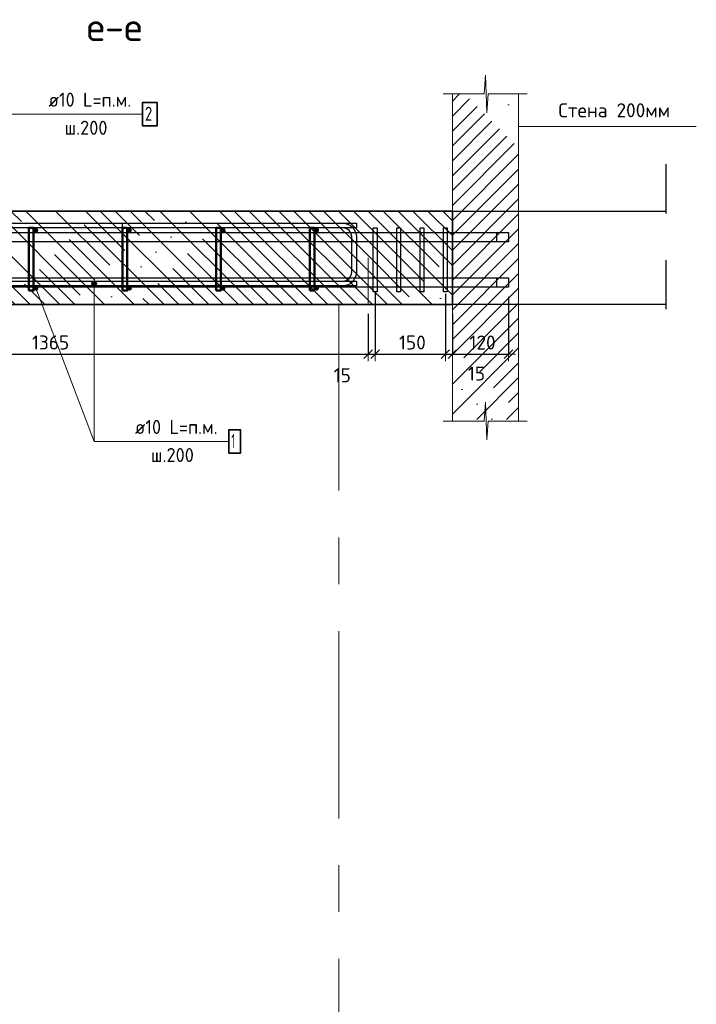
# Model space of a CAD drawing. Header units: metres. Extents: x -38 to 97, y -15 to 21.
# Tile 181 of 184: x 91.1 to 92.54, y -5.75 to -3.64. Entities that reach past the tile are written whole.
import ezdxf

# ---------------------------------------------------------------- set-up
doc = ezdxf.new("R2010")
doc.units = ezdxf.units.M
doc.header["$PDMODE"] = 65
for name, pattern in [('______11', [0.5, 0.4, -0.05, 0, -0.05]), ('______2', [0.0405, 0.03, -0.0105]), ('______3', [0.5, 0.4, -0.1]), ('______4', [0.135, 0.105, -0.03]), ('______5', [1.1, 0.8, -0.1, 0.1, -0.1])]:
    doc.linetypes.add(name, pattern=pattern)
for name, color, linetype, lineweight in [('XR$4$Осевая линия (1)', 7, '______5', 13), ('XR$6$Арм. стержнями верхней зоны', 180, 'Continuous', 35), ('XR$6$Арм. стержнями нижней зоны', 180, 'Continuous', 35), ('XR$6$Арм.стержн. Арматура края', 96, 'Continuous', 35), ('XR$6$Арм.стержн. Хомут', 240, 'Continuous', 35), ('XR$6$Балка (1)', 7, '______3', 13), ('XR$6$ВК__отв в полу 1-2 эт', 220, 'Continuous', 25), ('XR$6$Перекрытие (1)', 7, 'Continuous', 35), ('XR$6$Размерная линия (1)', 7, 'Continuous', 13), ('XR$6$Текст_ общее_1', 7, 'Continuous', 13)]:
    doc.layers.add(name, color=color, linetype=linetype, lineweight=lineweight)
doc.layers.add('XR$6$Арм.стержн.Доп. Арм верхн.зоны Х', color=7, linetype='Continuous', lineweight=35, true_color=0x8c8cff)
doc.styles.add('ISOCPEUR', font='txt')
doc.dimstyles.new('DIMSTYLE_24', dxfattribs={"dimtxt": 0.03, "dimasz": 0.03, "dimexe": 0, "dimexo": 0, "dimgap": 0.015, "dimtad": 2, "dimdec": 0, "dimlfac": 1000, "dimrnd": 5, "dimzin": 12, "dimdsep": 46, "dimtxsty": 'ISOCPEUR', "dimblk1": 'ALL_ML_STRICH', "dimblk2": 'ALL_ML_STRICH', "dimsah": 1, "dimcen": 0, "dimclrd": 7, "dimclre": 256, "dimclrt": 7, "dimadec": 0, "dimazin": 0, "dimtfac": 1, "dimtdec": 0, "dimtix": 1, "dimtmove": 2, "dimatfit": 3, "dimfxl": 0, "dimtzin": 0, "dimlwd": 0, "dimlwe": -3, "dimarcsym": 0})
doc.dimstyles.new('DIMSTYLE_32', dxfattribs={"dimtxt": 0.03, "dimasz": 0.03, "dimexe": 0, "dimexo": 0, "dimgap": 0.015, "dimtad": 0, "dimdec": 0, "dimlfac": 1000, "dimrnd": 5, "dimzin": 12, "dimdsep": 46, "dimtxsty": 'ISOCPEUR', "dimblk1": 'ALL_ML_STRICH', "dimblk2": 'ALL_ML_STRICH', "dimsah": 1, "dimcen": 0, "dimclrd": 7, "dimclre": 256, "dimclrt": 7, "dimadec": 0, "dimazin": 0, "dimtfac": 1, "dimtdec": 0, "dimtix": 1, "dimtmove": 2, "dimatfit": 3, "dimfxl": 0, "dimtvp": 1.2, "dimtzin": 0, "dimlwd": 0, "dimlwe": -3, "dimarcsym": 0})
pattern_1 = [(135, (0, 0), (-0.031819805, -0.031819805), [0.4, -0.05, 0, -0.05]), (135, (-0.01591, -0.01591), (-0.031819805, -0.031819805), [0.8, -0.1, 0.1, -0.1])]

# ---------------------------------------------------------------- blocks, each defined once
blk = doc.blocks.new('ЭЛЕМЕНТ_УЗОРА_39')
at = {"color": 7, "linetype": 'Continuous', "lineweight": 13, "transparency": 33554687}
blk.add_line((92.1832, -3.8025), (92.1832, -3.8025), dxfattribs=at)
blk.add_lwpolyline([(92.0032, -3.8025), (92.0912, -3.8025), (92.0937, -3.7625), (92.0972, -3.8425), (92.1, -3.8025), (92.1832, -3.8025)], dxfattribs=at)
blk = doc.blocks.new('ЭЛЕМЕНТ_УЗОРА_40')
at = {"color": 7, "linetype": 'Continuous', "lineweight": 13, "transparency": 33554687}
blk.add_line((92.1832, -4.5011), (92.1832, -4.5011), dxfattribs=at)
blk.add_lwpolyline([(92.0032, -4.5011), (92.0912, -4.5011), (92.0937, -4.4611), (92.0972, -4.5411), (92.1, -4.5011), (92.1832, -4.5011)], dxfattribs=at)
blk = doc.blocks.new('ALL_ML_STRICH')
at = {"color": 0, "linetype": 'ByBlock', "lineweight": -2}
for p, q in [((-1, 0), (0.5, 0)), ((-0.3, -0.3), (0.3, 0.3)), ((0, -0.5), (0, 0.5))]:
    blk.add_line(p, q, dxfattribs=at)
blk = doc.blocks.new('*D794')
at = {"layer": 'DEFPOINTS', "color": 7, "linetype": 'Continuous', "lineweight": 13, "transparency": 33554687}
for p in [(90.4767, -4.2125), (91.8432, -4.2525), (90.4767, -4.3584)]:
    blk.add_point(p, dxfattribs=at)
at = {"layer": 'XR$6$Размерная линия (1)', "color": 9, "linetype": 'Continuous', "lineweight": -2, "true_color": 0xc7c7c7, "transparency": 33554687}
for p, q in [((90.4767, -4.2325), (90.4767, -4.3584)), ((91.8432, -4.2725), (91.8432, -4.3584))]:
    blk.add_line(p, q, dxfattribs=at)
at = {"layer": 'XR$6$Размерная линия (1)', "color": 7, "linetype": 'Continuous', "lineweight": -2, "transparency": 33554687}
blk.add_line((90.4767, -4.3584), (91.8432, -4.3584), dxfattribs=at)
at = {"layer": 'XR$6$Размерная линия (1)', "color": 7, "linetype": 'Continuous', "lineweight": 13, "transparency": 33554687, "xscale": 0.03, "yscale": 0.03, "zscale": 0.03, "rotation": 180}
blk.add_blockref('ALL_ML_STRICH', (90.4767, -4.3584), dxfattribs=at)
at = {"layer": 'XR$6$Размерная линия (1)', "color": 7, "linetype": 'Continuous', "lineweight": 13, "transparency": 33554687, "xscale": 0.03, "yscale": 0.03, "zscale": 0.03}
blk.add_blockref('ALL_ML_STRICH', (91.8432, -4.3584), dxfattribs=at)
at = {"layer": 'XR$6$Размерная линия (1)', "color": 7, "linetype": 'Continuous', "lineweight": 13, "transparency": 33554687, "insert": (91.1644, -4.3334), "char_height": 0.03, "width": 0.12, "attachment_point": 5, "style": 'ISOCPEUR'}
blk.add_mtext('\\A1;{1365}', dxfattribs=at)
blk = doc.blocks.new('*D795')
at = {"layer": 'DEFPOINTS', "color": 7, "linetype": 'Continuous', "lineweight": 13, "transparency": 33554687}
for p in [(91.8582, -4.2055), (91.8432, -4.2525), (91.8432, -4.3584)]:
    blk.add_point(p, dxfattribs=at)
at = {"layer": 'XR$6$Размерная линия (1)', "color": 9, "linetype": 'Continuous', "lineweight": -2, "true_color": 0xc7c7c7, "transparency": 33554687}
for p, q in [((91.8582, -4.2255), (91.8582, -4.3584)), ((91.8432, -4.2725), (91.8432, -4.3584))]:
    blk.add_line(p, q, dxfattribs=at)
at = {"layer": 'XR$6$Размерная линия (1)', "color": 7, "linetype": 'Continuous', "lineweight": -2, "transparency": 33554687}
blk.add_line((91.8432, -4.3584), (91.8582, -4.3584), dxfattribs=at)
at = {"layer": 'XR$6$Размерная линия (1)', "color": 7, "linetype": 'Continuous', "lineweight": 13, "transparency": 33554687, "xscale": 0.03, "yscale": 0.03, "zscale": 0.03, "rotation": 180}
blk.add_blockref('ALL_ML_STRICH', (91.8432, -4.3584), dxfattribs=at)
at = {"layer": 'XR$6$Размерная линия (1)', "color": 7, "linetype": 'Continuous', "lineweight": 13, "transparency": 33554687, "xscale": 0.03, "yscale": 0.03, "zscale": 0.03}
blk.add_blockref('ALL_ML_STRICH', (91.8582, -4.3584), dxfattribs=at)
at = {"layer": 'XR$6$Размерная линия (1)', "color": 7, "linetype": 'Continuous', "lineweight": 13, "transparency": 33554687, "insert": (91.7878, -4.4034), "char_height": 0.03, "width": 0.06, "attachment_point": 5, "style": 'ISOCPEUR'}
blk.add_mtext('\\A1;{15}', dxfattribs=at)
blk = doc.blocks.new('*D796')
at = {"layer": 'DEFPOINTS', "color": 7, "linetype": 'Continuous', "lineweight": 13, "transparency": 33554687}
for p in [(91.8582, -4.2055), (92.0082, -4.2094), (91.8582, -4.3584)]:
    blk.add_point(p, dxfattribs=at)
at = {"layer": 'XR$6$Размерная линия (1)', "color": 9, "linetype": 'Continuous', "lineweight": -2, "true_color": 0xc7c7c7, "transparency": 33554687}
for p, q in [((91.8582, -4.2255), (91.8582, -4.3584)), ((92.0082, -4.2294), (92.0082, -4.3584))]:
    blk.add_line(p, q, dxfattribs=at)
at = {"layer": 'XR$6$Размерная линия (1)', "color": 7, "linetype": 'Continuous', "lineweight": -2, "transparency": 33554687}
blk.add_line((91.8582, -4.3584), (92.0082, -4.3584), dxfattribs=at)
at = {"layer": 'XR$6$Размерная линия (1)', "color": 7, "linetype": 'Continuous', "lineweight": 13, "transparency": 33554687, "xscale": 0.03, "yscale": 0.03, "zscale": 0.03, "rotation": 180}
blk.add_blockref('ALL_ML_STRICH', (91.8582, -4.3584), dxfattribs=at)
at = {"layer": 'XR$6$Размерная линия (1)', "color": 7, "linetype": 'Continuous', "lineweight": 13, "transparency": 33554687, "xscale": 0.03, "yscale": 0.03, "zscale": 0.03}
blk.add_blockref('ALL_ML_STRICH', (92.0082, -4.3584), dxfattribs=at)
at = {"layer": 'XR$6$Размерная линия (1)', "color": 7, "linetype": 'Continuous', "lineweight": 13, "transparency": 33554687, "insert": (91.9377, -4.3334), "char_height": 0.03, "width": 0.09, "attachment_point": 5, "style": 'ISOCPEUR'}
blk.add_mtext('\\A1;{150}', dxfattribs=at)
blk = doc.blocks.new('*D797')
at = {"layer": 'DEFPOINTS', "color": 7, "linetype": 'Continuous', "lineweight": 13, "transparency": 33554687}
for p in [(92.0082, -4.2094), (92.0232, -4.2525), (92.0082, -4.3584)]:
    blk.add_point(p, dxfattribs=at)
at = {"layer": 'XR$6$Размерная линия (1)', "color": 9, "linetype": 'Continuous', "lineweight": -2, "true_color": 0xc7c7c7, "transparency": 33554687}
for p, q in [((92.0082, -4.2294), (92.0082, -4.3584)), ((92.0232, -4.2725), (92.0232, -4.3584))]:
    blk.add_line(p, q, dxfattribs=at)
at = {"layer": 'XR$6$Размерная линия (1)', "color": 7, "linetype": 'Continuous', "lineweight": -2, "transparency": 33554687}
blk.add_line((92.0082, -4.3584), (92.0232, -4.3584), dxfattribs=at)
at = {"layer": 'XR$6$Размерная линия (1)', "color": 7, "linetype": 'Continuous', "lineweight": 13, "transparency": 33554687, "xscale": 0.03, "yscale": 0.03, "zscale": 0.03, "rotation": 180}
blk.add_blockref('ALL_ML_STRICH', (92.0082, -4.3584), dxfattribs=at)
at = {"layer": 'XR$6$Размерная линия (1)', "color": 7, "linetype": 'Continuous', "lineweight": 13, "transparency": 33554687, "xscale": 0.03, "yscale": 0.03, "zscale": 0.03}
blk.add_blockref('ALL_ML_STRICH', (92.0232, -4.3584), dxfattribs=at)
at = {"layer": 'XR$6$Размерная линия (1)', "color": 7, "linetype": 'Continuous', "lineweight": 13, "transparency": 33554687, "insert": (92.0748, -4.3997), "char_height": 0.03, "width": 0.06, "attachment_point": 5, "style": 'ISOCPEUR'}
blk.add_mtext('\\A1;{15}', dxfattribs=at)
blk = doc.blocks.new('*D798')
at = {"layer": 'DEFPOINTS', "color": 7, "linetype": 'Continuous', "lineweight": 13, "transparency": 33554687}
for p in [(92.1432, -4.2155), (92.0232, -4.2525), (92.0232, -4.3584)]:
    blk.add_point(p, dxfattribs=at)
at = {"layer": 'XR$6$Размерная линия (1)', "color": 9, "linetype": 'Continuous', "lineweight": -2, "true_color": 0xc7c7c7, "transparency": 33554687}
for p, q in [((92.1432, -4.2355), (92.1432, -4.3584)), ((92.0232, -4.2725), (92.0232, -4.3584))]:
    blk.add_line(p, q, dxfattribs=at)
at = {"layer": 'XR$6$Размерная линия (1)', "color": 7, "linetype": 'Continuous', "lineweight": -2, "transparency": 33554687}
blk.add_line((92.0232, -4.3584), (92.1432, -4.3584), dxfattribs=at)
at = {"layer": 'XR$6$Размерная линия (1)', "color": 7, "linetype": 'Continuous', "lineweight": 13, "transparency": 33554687, "xscale": 0.03, "yscale": 0.03, "zscale": 0.03, "rotation": 180}
blk.add_blockref('ALL_ML_STRICH', (92.0232, -4.3584), dxfattribs=at)
at = {"layer": 'XR$6$Размерная линия (1)', "color": 7, "linetype": 'Continuous', "lineweight": 13, "transparency": 33554687, "xscale": 0.03, "yscale": 0.03, "zscale": 0.03}
blk.add_blockref('ALL_ML_STRICH', (92.1432, -4.3584), dxfattribs=at)
at = {"layer": 'XR$6$Размерная линия (1)', "color": 7, "linetype": 'Continuous', "lineweight": 13, "transparency": 33554687, "insert": (92.0877, -4.3334), "char_height": 0.03, "width": 0.09, "attachment_point": 5, "style": 'ISOCPEUR'}
blk.add_mtext('\\A1;{120}', dxfattribs=at)

msp = doc.modelspace()

# ---------------------------------------------------------------- hatches: boundary and pattern name
at = {"linetype": 'Continuous', "lineweight": 13, "transparency": 33554687}
h = msp.add_hatch(dxfattribs=at)
h.set_pattern_fill('__________539', scale=0.015, style=0, pattern_type=2)
h.set_pattern_definition([(45, (0, 0), (-0.031819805, 0.031819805), [0.4, -0.05, 0, -0.05]), (45, (-0.01591, 0.01591), (-0.031819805, 0.031819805), [0.8, -0.1, 0.1, -0.1])])
h.paths.add_polyline_path([(92.1646, -3.8025), (92.0232, -3.8025), (92.0232, -4.4979), (92.1646, -4.4979)], flags=0)
h = msp.add_hatch(dxfattribs=at)
h.set_pattern_fill('__________540', scale=0.015, style=0, pattern_type=2)
h.set_pattern_definition(pattern_1)
h.paths.add_polyline_path([(91.8432, -4.0525), (90.4232, -4.0525), (90.4232, -4.2525), (91.8432, -4.2525)], flags=0)
h = msp.add_hatch(dxfattribs=at)
h.set_pattern_fill('__________540', scale=0.015, style=0, pattern_type=2)
h.set_pattern_definition(pattern_1)
h.paths.add_polyline_path([(92.0232, -4.0525), (91.8432, -4.0525), (91.8432, -4.2525), (92.0232, -4.2525)], flags=0)
at = {"layer": 'XR$6$Арм. стержнями верхней зоны', "linetype": 'Continuous', "lineweight": 50, "transparency": 33554687}
for points in [[(91.1382, -4.0935), (91.1378, -4.0916), (91.1367, -4.09), (91.1351, -4.0889), (91.1332, -4.0885), (91.1313, -4.0889), (91.1296, -4.09), (91.1285, -4.0916), (91.1282, -4.0935), (91.1285, -4.0954), (91.1296, -4.097), (91.1313, -4.0981), (91.1332, -4.0985), (91.1351, -4.0981), (91.1367, -4.097), (91.1378, -4.0954)], [(91.3382, -4.0935), (91.3378, -4.0916), (91.3367, -4.09), (91.3351, -4.0889), (91.3332, -4.0885), (91.3313, -4.0889), (91.3296, -4.09), (91.3285, -4.0916), (91.3282, -4.0935), (91.3285, -4.0954), (91.3296, -4.097), (91.3313, -4.0981), (91.3332, -4.0985), (91.3351, -4.0981), (91.3367, -4.097), (91.3378, -4.0954)], [(91.5382, -4.0935), (91.5378, -4.0916), (91.5367, -4.09), (91.5351, -4.0889), (91.5332, -4.0885), (91.5313, -4.0889), (91.5296, -4.09), (91.5285, -4.0916), (91.5282, -4.0935), (91.5285, -4.0954), (91.5296, -4.097), (91.5313, -4.0981), (91.5332, -4.0985), (91.5351, -4.0981), (91.5367, -4.097), (91.5378, -4.0954)], [(91.7382, -4.0935), (91.7378, -4.0916), (91.7367, -4.09), (91.7351, -4.0889), (91.7332, -4.0885), (91.7313, -4.0889), (91.7296, -4.09), (91.7285, -4.0916), (91.7282, -4.0935), (91.7285, -4.0954), (91.7296, -4.097), (91.7313, -4.0981), (91.7332, -4.0985), (91.7351, -4.0981), (91.7367, -4.097), (91.7378, -4.0954)]]:
    msp.add_hatch(color=4, dxfattribs=at).paths.add_polyline_path(points)
at = {"layer": 'XR$6$Арм. стержнями нижней зоны', "linetype": 'Continuous', "lineweight": 13, "transparency": 33554687}
for points in [[(91.252, -4.2075), (91.2632, -4.2075), (91.2624, -4.2047)], [(91.252, -4.2075), (91.2624, -4.2047), (91.2527, -4.2047)], [(91.2527, -4.2047), (91.2624, -4.2047), (91.2604, -4.2027)], [(91.2527, -4.2047), (91.2604, -4.2027), (91.2548, -4.2027)], [(91.2548, -4.2027), (91.2604, -4.2027), (91.2576, -4.2019)], [(91.2527, -4.2103), (91.2632, -4.2075), (91.252, -4.2075)], [(91.2527, -4.2103), (91.2624, -4.2103), (91.2632, -4.2075)], [(91.2548, -4.2123), (91.2624, -4.2103), (91.2527, -4.2103)], [(91.2548, -4.2123), (91.2604, -4.2123), (91.2624, -4.2103)], [(91.2604, -4.2123), (91.2548, -4.2123), (91.2576, -4.2131)]]:
    msp.add_hatch(color=7, dxfattribs=at).paths.add_polyline_path(points)
at = {"layer": 'XR$6$Арм. стержнями нижней зоны', "linetype": 'Continuous', "lineweight": 50, "transparency": 33554687}
for points in [[(91.1382, -4.2175), (91.1378, -4.2156), (91.1367, -4.214), (91.1351, -4.2129), (91.1332, -4.2125), (91.1313, -4.2129), (91.1296, -4.214), (91.1285, -4.2156), (91.1282, -4.2175), (91.1285, -4.2194), (91.1296, -4.221), (91.1313, -4.2221), (91.1332, -4.2225), (91.1351, -4.2221), (91.1367, -4.221), (91.1378, -4.2194)], [(91.3382, -4.2175), (91.3378, -4.2156), (91.3367, -4.214), (91.3351, -4.2129), (91.3332, -4.2125), (91.3313, -4.2129), (91.3296, -4.214), (91.3285, -4.2156), (91.3282, -4.2175), (91.3285, -4.2194), (91.3296, -4.221), (91.3313, -4.2221), (91.3332, -4.2225), (91.3351, -4.2221), (91.3367, -4.221), (91.3378, -4.2194)], [(91.5382, -4.2175), (91.5378, -4.2156), (91.5367, -4.214), (91.5351, -4.2129), (91.5332, -4.2125), (91.5313, -4.2129), (91.5296, -4.214), (91.5285, -4.2156), (91.5282, -4.2175), (91.5285, -4.2194), (91.5296, -4.221), (91.5313, -4.2221), (91.5332, -4.2225), (91.5351, -4.2221), (91.5367, -4.221), (91.5378, -4.2194)], [(91.7382, -4.2175), (91.7378, -4.2156), (91.7367, -4.214), (91.7351, -4.2129), (91.7332, -4.2125), (91.7313, -4.2129), (91.7296, -4.214), (91.7285, -4.2156), (91.7282, -4.2175), (91.7285, -4.2194), (91.7296, -4.221), (91.7313, -4.2221), (91.7332, -4.2225), (91.7351, -4.2221), (91.7367, -4.221), (91.7378, -4.2194)]]:
    msp.add_hatch(color=4, dxfattribs=at).paths.add_polyline_path(points)

# ---------------------------------------------------------------- linework, layer by layer
at = {"color": 7, "linetype": 'Continuous', "lineweight": 13, "transparency": 33554687}
for p, q in [((92.0232, -4.5011), (92.0232, -3.8025)), ((92.1646, -3.8025), (92.1646, -4.5011)), ((92.1646, -3.872), (92.5446, -3.872))]:
    msp.add_line(p, q, dxfattribs=at)
at = {"color": 7, "linetype": '______4', "lineweight": 25, "transparency": 33554687}
for p, q in [((92.4797, -3.9525), (92.4797, -4.3525)), ((92.1232, -4.2525), (91.9232, -4.2525))]:
    msp.add_line(p, q, dxfattribs=at)
at = {"color": 7, "linetype": 'Continuous', "lineweight": 35, "transparency": 33554687}
for p, q in [((91.8432, -4.0525), (90.4232, -4.0525)), ((92.0232, -4.0525), (91.8432, -4.0525)), ((92.0232, -4.2525), (92.0232, -4.0525)), ((90.4232, -4.2525), (91.8432, -4.2525)), ((91.8432, -4.2525), (92.0232, -4.2525))]:
    msp.add_line(p, q, dxfattribs=at)
at = {"layer": 'XR$4$Осевая линия (1)', "color": 253, "linetype": '______11', "lineweight": 13, "true_color": 0xa0a0a0, "transparency": 33554687}
msp.add_line((91.7807, -4.2499), (91.7807, -7.7463), dxfattribs=at)
at = {"layer": 'XR$6$Арм. стержнями верхней зоны', "color": 7, "linetype": 'Continuous', "lineweight": 13, "transparency": 33554687}
msp.add_line((91.0729, -3.8457), (91.3609, -3.8457), dxfattribs=at)
at = {"layer": 'XR$6$Арм. стержнями верхней зоны', "color": 7, "linetype": 'Continuous', "lineweight": 35, "transparency": 33554687}
msp.add_lwpolyline([(91.3609, -3.8707), (91.3919, -3.8707), (91.3919, -3.8207), (91.3609, -3.8207), (91.3609, -3.8707)], dxfattribs=at)
at = {"layer": 'XR$6$Арм. стержнями верхней зоны', "color": 4, "linetype": 'Continuous', "lineweight": 25, "transparency": 33554687}
msp.add_lwpolyline([(90.4482, -4.0785), (91.8182, -4.0785), (91.8182, -4.0885), (90.4482, -4.0885), (90.4482, -4.0785)], dxfattribs=at)
msp.add_lwpolyline([(90.4482, -4.0785), (91.8182, -4.0785), (91.8182, -4.0885), (90.4482, -4.0885), (90.4482, -4.0785)], dxfattribs=at)
at = {"layer": 'XR$6$Арм. стержнями нижней зоны', "color": 7, "linetype": 'Continuous', "lineweight": 13, "transparency": 33554687}
for p, q in [((91.2576, -4.2019), (91.2576, -4.2019)), ((91.252, -4.2075), (91.252, -4.2075)), ((91.2576, -4.5448), (91.2576, -4.2075)), ((91.2576, -4.2131), (91.2576, -4.2131)), ((91.2632, -4.2075), (91.2632, -4.2075)), ((91.2576, -4.5448), (91.5456, -4.5448))]:
    msp.add_line(p, q, dxfattribs=at)
at = {"layer": 'XR$6$Арм. стержнями нижней зоны', "color": 4, "linetype": 'Continuous', "lineweight": 25, "transparency": 33554687}
msp.add_lwpolyline([(90.4482, -4.2025), (91.8182, -4.2025), (91.8182, -4.2125), (90.4482, -4.2125), (90.4482, -4.2025)], dxfattribs=at)
msp.add_lwpolyline([(90.4482, -4.2025), (91.8182, -4.2025), (91.8182, -4.2125), (90.4482, -4.2125), (90.4482, -4.2025)], dxfattribs=at)
at = {"layer": 'XR$6$Арм. стержнями нижней зоны', "color": 7, "linetype": 'Continuous', "lineweight": 35, "transparency": 33554687}
msp.add_lwpolyline([(91.5456, -4.5698), (91.5706, -4.5698), (91.5706, -4.5198), (91.5456, -4.5198), (91.5456, -4.5698)], dxfattribs=at)
at = {"layer": 'XR$6$Арм. стержнями нижней зоны', "color": 7, "linetype": 'Continuous', "lineweight": 13, "transparency": 33554687}
msp.add_circle((91.2576, -4.2075), 0.00563, dxfattribs=at)
at = {"layer": 'XR$6$Арм.стержн. Арматура края', "color": 4, "linetype": 'Continuous', "lineweight": 25, "transparency": 33554687}
msp.add_lwpolyline([(91.3182, -4.2025), (91.7889, -4.2025), (91.7925, -4.202), (91.7962, -4.2008), (91.7996, -4.1989), (91.8023, -4.1966), (91.8046, -4.1939), (91.8065, -4.1905), (91.8077, -4.1869), (91.8082, -4.1832), (91.8082, -4.1078), (91.8077, -4.1041), (91.8065, -4.1005), (91.8046, -4.0971), (91.8023, -4.0944), (91.7996, -4.0921), (91.7962, -4.0902), (91.7925, -4.089), (91.7889, -4.0885), (91.3182, -4.0885), (91.3182, -4.0785), (91.7896, -4.0785), (91.7948, -4.0792), (91.8003, -4.081), (91.8053, -4.0838), (91.8094, -4.0873), (91.8128, -4.0914), (91.8156, -4.0964), (91.8174, -4.1018), (91.8182, -4.1071), (91.8182, -4.1839), (91.8174, -4.1891), (91.8156, -4.1946), (91.8128, -4.1996), (91.8094, -4.2037), (91.8053, -4.2072), (91.8003, -4.21), (91.7948, -4.2118), (91.7896, -4.2125), (91.3182, -4.2125), (91.3182, -4.2025)], dxfattribs=at)
msp.add_lwpolyline([(91.3182, -4.2025), (91.7889, -4.2025), (91.7925, -4.202), (91.7962, -4.2008), (91.7996, -4.1989), (91.8023, -4.1966), (91.8046, -4.1939), (91.8065, -4.1905), (91.8077, -4.1869), (91.8082, -4.1832), (91.8082, -4.1078), (91.8077, -4.1041), (91.8065, -4.1005), (91.8046, -4.0971), (91.8023, -4.0944), (91.7996, -4.0921), (91.7962, -4.0902), (91.7925, -4.089), (91.7889, -4.0885), (91.3182, -4.0885), (91.3182, -4.0785), (91.7896, -4.0785), (91.7948, -4.0792), (91.8003, -4.081), (91.8053, -4.0838), (91.8094, -4.0873), (91.8128, -4.0914), (91.8156, -4.0964), (91.8174, -4.1018), (91.8182, -4.1071), (91.8182, -4.1839), (91.8174, -4.1891), (91.8156, -4.1946), (91.8128, -4.1996), (91.8094, -4.2037), (91.8053, -4.2072), (91.8003, -4.21), (91.7948, -4.2118), (91.7896, -4.2125), (91.3182, -4.2125), (91.3182, -4.2025)], dxfattribs=at)
at = {"layer": 'XR$6$Арм.стержн. Арматура края', "color": 4, "linetype": 'Continuous', "lineweight": 50, "transparency": 33554687}
for points in [[(91.1182, -4.2225), (91.1182, -4.0885), (91.1282, -4.0885), (91.1282, -4.2225), (91.1182, -4.2225)], [(91.3182, -4.2225), (91.3182, -4.0885), (91.3282, -4.0885), (91.3282, -4.2225), (91.3182, -4.2225)], [(91.5182, -4.2225), (91.5182, -4.0885), (91.5282, -4.0885), (91.5282, -4.2225), (91.5182, -4.2225)], [(91.7182, -4.2225), (91.7182, -4.0885), (91.7282, -4.0885), (91.7282, -4.2225), (91.7182, -4.2225)]]:
    msp.add_lwpolyline(points, dxfattribs=at)
at = {"layer": 'XR$6$Арм.стержн. Хомут', "color": 40, "linetype": 'Continuous', "lineweight": 25, "transparency": 33554687}
for points in [[(91.8622, -4.0885), (91.8622, -4.2255), (91.8542, -4.2255), (91.8542, -4.0885), (91.8622, -4.0885)], [(91.9122, -4.0885), (91.9122, -4.2255), (91.9042, -4.2255), (91.9042, -4.0885), (91.9122, -4.0885)], [(91.9622, -4.0885), (91.9622, -4.2255), (91.9542, -4.2255), (91.9542, -4.0885), (91.9622, -4.0885)], [(92.0122, -4.0885), (92.0122, -4.2255), (92.0042, -4.2255), (92.0042, -4.0885), (92.0122, -4.0885)]]:
    msp.add_lwpolyline(points, dxfattribs=at)
at = {"layer": 'XR$6$Арм.стержн.Доп. Арм верхн.зоны Х', "color": 7, "linetype": 'Continuous', "lineweight": 25, "transparency": 33554687}
for points in [[(92.1177, -4.1185), (90.4732, -4.1185), (90.4732, -4.0985), (92.1177, -4.0985), (92.1177, -4.1185)], [(92.1432, -4.1185), (90.4732, -4.1185), (90.4732, -4.0985), (92.1432, -4.0985), (92.1432, -4.1185)], [(92.1177, -4.2155), (90.4732, -4.2155), (90.4732, -4.1955), (92.1177, -4.1955), (92.1177, -4.2155)], [(92.1432, -4.2155), (90.4732, -4.2155), (90.4732, -4.1955), (92.1432, -4.1955), (92.1432, -4.2155)]]:
    msp.add_lwpolyline(points, dxfattribs=at)
at = {"layer": 'XR$6$Балка (1)', "color": 7, "linetype": '______2', "lineweight": 25, "transparency": 33554687}
msp.add_line((92.0232, -4.0525), (92.0232, -4.0525), dxfattribs=at)
at = {"layer": 'XR$6$ВК__отв в полу 1-2 эт', "color": 7, "linetype": 'Continuous', "lineweight": 13, "transparency": 33554687}
msp.add_line((91.1332, -4.2175), (91.2576, -4.5448), dxfattribs=at)
at = {"layer": 'XR$6$Перекрытие (1)', "color": 7, "linetype": '______2', "lineweight": 18, "transparency": 33554687}
msp.add_line((91.8432, -4.2525), (91.8432, -4.0525), dxfattribs=at)
at = {"layer": 'XR$6$Перекрытие (1)', "color": 7, "linetype": 'Continuous', "lineweight": 25, "transparency": 33554687}
for p, q in [((92.0232, -4.0525), (92.4797, -4.0525)), ((92.4797, -4.2525), (92.0232, -4.2525))]:
    msp.add_line(p, q, dxfattribs=at)

# ---------------------------------------------------------------- block references
at = {"color": 7, "linetype": 'Continuous', "lineweight": 13, "transparency": 33554687}
for name in ['ЭЛЕМЕНТ_УЗОРА_39', 'ЭЛЕМЕНТ_УЗОРА_40']:
    msp.add_blockref(name, (0, 0), dxfattribs=at)

# ---------------------------------------------------------------- texts
at = {"color": 7, "linetype": 'Continuous', "lineweight": 13, "transparency": 33554687, "insert": (91.301, -3.6594), "char_height": 0.06, "width": 0.153391, "attachment_point": 5, "style": 'ISOCPEUR'}
msp.add_mtext('\\A1;{\\fISOCPEUR|i0|b0;\\H0.060000;\\W1.000000;\\C7;е-е}\\P', dxfattribs=at)
at = {"layer": 'XR$6$Арм. стержнями верхней зоны', "color": 7, "linetype": 'Continuous', "lineweight": 25, "transparency": 33554687, "char_height": 0.03, "attachment_point": 7, "style": 'ISOCPEUR'}
for s, insert, width in [('\\W0.94;ø10 L=п.м.', (91.1599, -3.8297), 0.199983), ('\\W0.78;2', (91.3659, -3.8597), 0.032641), ('\\W0.95;ш.200 ', (91.1944, -3.8897), 0.1312)]:
    msp.add_mtext(s, dxfattribs=dict(at, insert=insert, width=width))
at = {"layer": 'XR$6$Арм. стержнями нижней зоны', "color": 7, "linetype": 'Continuous', "lineweight": 25, "transparency": 33554687, "char_height": 0.03, "attachment_point": 7, "style": 'ISOCPEUR'}
for s, insert, width in [('\\W0.94;ø10 L=п.м.', (91.3446, -4.5288), 0.199983), ('\\W0.56;1', (91.5506, -4.5588), 0.023333), ('\\W0.95;ш.200 ', (91.3791, -4.5888), 0.1312)]:
    msp.add_mtext(s, dxfattribs=dict(at, insert=insert, width=width))
at = {"layer": 'XR$6$Текст_ общее_1', "color": 7, "linetype": 'Continuous', "lineweight": 13, "transparency": 33554687, "insert": (92.3692, -3.8373), "char_height": 0.03, "width": 0.257639, "attachment_point": 5, "style": 'ISOCPEUR'}
msp.add_mtext('\\A1;{\\fISOCPEUR|i0|b0;\\H0.030000;\\W1.000000;\\C7;Стена 200мм}\\P', dxfattribs=at)

# ---------------------------------------------------------------- dimensions: what is measured, and where the dimension line sits
at = {"layer": 'XR$6$Размерная линия (1)', "color": 7, "linetype": 'Continuous', "lineweight": 13, "transparency": 33554687}
for base, p1, p2, dimstyle, picture, middle in [((91.8582, -4.3584), (91.8432, -4.2725), (91.8582, -4.2255), 'DIMSTYLE_32', '*D795', (91.7878, -4.4034)), ((92.0082, -4.3584), (91.8582, -4.2255), (92.0082, -4.2294), 'DIMSTYLE_24', '*D796', (91.9377, -4.3334)), ((91.84317, -4.35845), (90.47673, -4.2325), (91.84317, -4.2725), 'DIMSTYLE_24', '*D794', (91.16445, -4.33345)), ((92.0232, -4.3584), (92.0082, -4.2294), (92.0232, -4.2725), 'DIMSTYLE_32', '*D797', (92.0748, -4.3997)), ((92.1432, -4.3584), (92.0232, -4.2725), (92.1432, -4.2355), 'DIMSTYLE_24', '*D798', (92.0877, -4.3334))]:
    dim = msp.add_linear_dim(base=base, p1=p1, p2=p2, dimstyle=dimstyle, override={"dimpost": '<>', "dimclrd": 7, "dimclre": 9, "dimclrt": 7, "dimlwd": 0, "dimlwe": 65533}, dxfattribs=at)
    dim.commit()
    dim.dimension.update_dxf_attribs({"geometry": picture, "text_midpoint": middle, "dimtype": 160})

doc.saveas('drawing.dxf')
